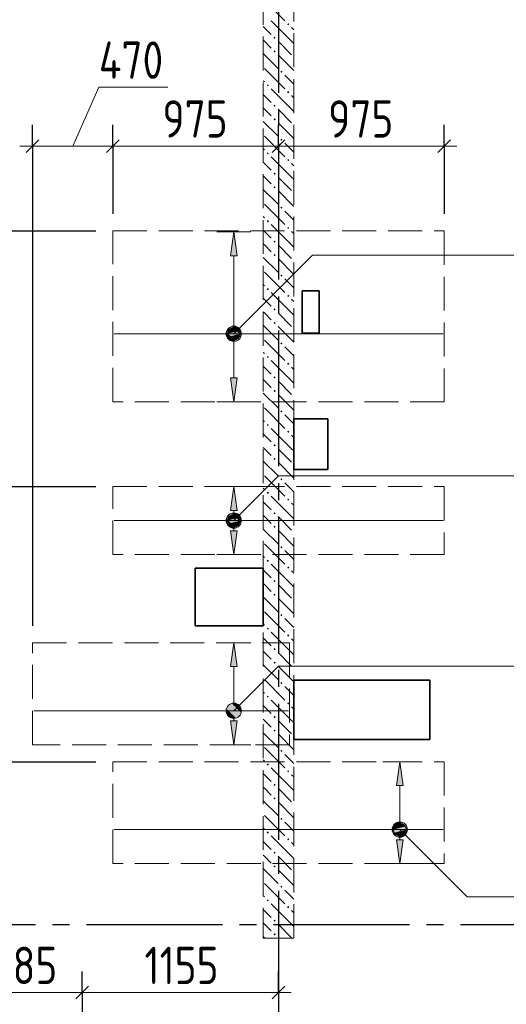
# Model space of a CAD drawing. Header units: millimetres. Extents: x 0 to 64958, y 0 to 42000.
# Tile 27 of 33: x 33317 to 36180, y 28331 to 34130. Entities that reach past the tile are written whole.
import ezdxf

# ---------------------------------------------------------------- set-up
doc = ezdxf.new("R2010")
doc.units = ezdxf.units.MM
doc.linetypes.add('______2', pattern=[270, 200, -70])
doc.linetypes.add('______5', pattern=[1100, 800, -100, 100, -100])
for name, color, linetype, lineweight in [('Standard', 7, 'Continuous', 25), ('ДОП Верх по Х', 7, 'Continuous', 25), ('Оси', 40, '______5', 18), ('Позиционная метка номер позиции', 7, 'Continuous', 13), ('Примечания', 7, 'Continuous', 25)]:
    doc.layers.add(name, color=color, linetype=linetype, lineweight=lineweight)
doc.layers.add('ЖБ Перекрытие верхний уровень', color=7, linetype='Continuous', lineweight=25, true_color=0xe0e0ff)
doc.layers.add('ЖБ Стена верхний уровень', color=7, linetype='Continuous', lineweight=25, true_color=0x006e00)
doc.styles.add('GOST 2.304-81', font='txt')

msp = doc.modelspace()

# ---------------------------------------------------------------- hatches: boundary and pattern name
at = {"layer": 'ДОП Верх по Х', "linetype": 'Continuous', "lineweight": 13, "transparency": 33554687}
for points in [[(34596.9, 32740), (34576.9, 32880), (34556.9, 32740)], [(34544.7, 32298.7), (34609.2, 32298.7), (34595.7, 32312.2)], [(34544.7, 32298.7), (34595.7, 32312.2), (34558.2, 32312.2)], [(34558.2, 32312.2), (34595.7, 32312.2), (34576.9, 32317.5)], [(34539.4, 32280), (34614.4, 32280), (34609.2, 32298.7)], [(34539.4, 32280), (34609.2, 32298.7), (34544.7, 32298.7)], [(34544.7, 32261.2), (34614.4, 32280), (34539.4, 32280)], [(34544.7, 32261.2), (34609.2, 32261.2), (34614.4, 32280)], [(34558.2, 32247.8), (34609.2, 32261.2), (34544.7, 32261.2)], [(34558.2, 32247.8), (34595.7, 32247.8), (34609.2, 32261.2)], [(34595.7, 32247.8), (34558.2, 32247.8), (34576.9, 32242.5)], [(34596.9, 31240), (34576.9, 31380), (34556.9, 31240)], [(34539.4, 31180), (34614.4, 31180), (34609.2, 31198.7)], [(34539.4, 31180), (34609.2, 31198.7), (34544.7, 31198.7)], [(34544.7, 31198.7), (34609.2, 31198.7), (34595.7, 31212.2)], [(34544.7, 31198.7), (34595.7, 31212.2), (34558.2, 31212.2)], [(34558.2, 31212.2), (34595.7, 31212.2), (34576.9, 31217.5)], [(34544.7, 31161.2), (34614.4, 31180), (34539.4, 31180)], [(34544.7, 31161.2), (34609.2, 31161.2), (34614.4, 31180)], [(34558.2, 31147.8), (34609.2, 31161.2), (34544.7, 31161.2)], [(34558.2, 31147.8), (34595.7, 31147.8), (34609.2, 31161.2)], [(34595.7, 31147.8), (34558.2, 31147.8), (34576.9, 31142.5)], [(34596.9, 30320), (34576.9, 30460), (34556.9, 30320)], [(35573.7, 29620), (35553.7, 29760), (35533.7, 29620)], [(35516.2, 29360), (35591.2, 29360), (35585.9, 29378.7)], [(35516.2, 29360), (35585.9, 29378.7), (35521.5, 29378.7)], [(35521.5, 29341.2), (35591.2, 29360), (35516.2, 29360)], [(35521.5, 29378.7), (35585.9, 29378.7), (35572.4, 29392.2)], [(35521.5, 29378.7), (35572.4, 29392.2), (35535, 29392.2)], [(35521.5, 29341.2), (35585.9, 29341.2), (35591.2, 29360)], [(35535, 29392.2), (35572.4, 29392.2), (35553.7, 29397.5)], [(35535, 29327.7), (35585.9, 29341.2), (35521.5, 29341.2)], [(35535, 29327.7), (35572.4, 29327.7), (35585.9, 29341.2)], [(35572.4, 29327.7), (35535, 29327.7), (35553.7, 29322.5)]]:
    msp.add_hatch(color=7, dxfattribs=at).paths.add_polyline_path(points)
for points in [[(34596.9, 32020), (34576.9, 31880), (34556.9, 32020)], [(34596.9, 31120), (34576.9, 30980), (34556.9, 31120)], [(34596.9, 30000), (34576.9, 29860), (34556.9, 30000)], [(35573.7, 29300), (35553.7, 29160), (35533.7, 29300)]]:
    msp.add_hatch(color=7, dxfattribs=at).paths.add_polyline_path(points, flags=16)
at = {"layer": 'ЖБ Стена верхний уровень', "linetype": 'Continuous', "lineweight": 18, "transparency": 33554687}
for points in [[(34890.5, 34103.1), (34896.9, 34109.6), (34903.4, 34103.1), (34896.9, 34096.6)], [(34810.4, 34023.1), (34816.9, 34029.6), (34823.4, 34023.1), (34816.9, 34016.6)], [(34810.4, 33943.1), (34816.9, 33949.6), (34823.4, 33943.1), (34816.9, 33936.6)], [(34850.5, 33823.1), (34857, 33829.6), (34863.5, 33823.1), (34857, 33816.6)], [(34770.5, 33743.1), (34777, 33749.6), (34783.4, 33743.1), (34777, 33736.6)], [(34890.5, 33703.1), (34896.9, 33709.6), (34903.4, 33703.1), (34896.9, 33696.6)], [(34810.4, 33623.1), (34816.9, 33629.6), (34823.4, 33623.1), (34816.9, 33616.6)], [(34810.4, 33543.1), (34816.9, 33549.6), (34823.4, 33543.1), (34816.9, 33536.6)], [(34850.5, 33423.1), (34857, 33429.6), (34863.5, 33423.1), (34857, 33416.6)], [(34770.5, 33343.1), (34777, 33349.6), (34783.4, 33343.1), (34777, 33336.6)], [(34890.5, 33303.1), (34896.9, 33309.6), (34903.4, 33303.1), (34896.9, 33296.6)], [(34810.4, 33223.1), (34816.9, 33229.6), (34823.4, 33223.1), (34816.9, 33216.6)], [(34810.4, 33143.1), (34816.9, 33149.6), (34823.4, 33143.1), (34816.9, 33136.6)], [(34850.5, 33023.1), (34857, 33029.6), (34863.5, 33023.1), (34857, 33016.6)], [(34770.5, 32943.1), (34777, 32949.6), (34783.4, 32943.1), (34777, 32936.6)], [(34890.5, 32903.1), (34896.9, 32909.6), (34903.4, 32903.1), (34896.9, 32896.6)], [(34810.4, 32823.1), (34816.9, 32829.6), (34823.4, 32823.1), (34816.9, 32816.6)], [(34810.4, 32743.1), (34816.9, 32749.6), (34823.4, 32743.1), (34816.9, 32736.6)], [(34850.5, 32623.1), (34857, 32629.6), (34863.5, 32623.1), (34857, 32616.6)], [(34770.5, 32543.1), (34777, 32549.6), (34783.4, 32543.1), (34777, 32536.6)], [(34890.5, 32503.1), (34896.9, 32509.6), (34903.4, 32503.1), (34896.9, 32496.6)], [(34810.4, 32423.1), (34816.9, 32429.6), (34823.4, 32423.1), (34816.9, 32416.6)], [(34810.4, 32343.1), (34816.9, 32349.6), (34823.4, 32343.1), (34816.9, 32336.6)], [(34850.5, 32223.1), (34857, 32229.6), (34863.5, 32223.1), (34857, 32216.6)], [(34770.5, 32143.1), (34777, 32149.6), (34783.4, 32143.1), (34777, 32136.6)], [(34890.5, 32103.1), (34896.9, 32109.6), (34903.4, 32103.1), (34896.9, 32096.6)], [(34810.4, 32023.1), (34816.9, 32029.6), (34823.4, 32023.1), (34816.9, 32016.6)], [(34810.4, 31943.1), (34816.9, 31949.6), (34823.4, 31943.1), (34816.9, 31936.6)], [(34850.5, 31823.1), (34857, 31829.6), (34863.5, 31823.1), (34857, 31816.6)], [(34770.5, 31743.1), (34777, 31749.6), (34783.4, 31743.1), (34777, 31736.6)], [(34890.5, 31703.1), (34896.9, 31709.6), (34903.4, 31703.1), (34896.9, 31696.6)], [(34810.4, 31623.1), (34816.9, 31629.6), (34823.4, 31623.1), (34816.9, 31616.6)], [(34810.4, 31543.1), (34816.9, 31549.6), (34823.4, 31543.1), (34816.9, 31536.6)], [(34850.5, 31423.1), (34857, 31429.6), (34863.5, 31423.1), (34857, 31416.6)], [(34770.5, 31343.1), (34777, 31349.6), (34783.4, 31343.1), (34777, 31336.6)], [(34890.5, 31303.1), (34896.9, 31309.6), (34903.4, 31303.1), (34896.9, 31296.6)], [(34810.4, 31223.1), (34816.9, 31229.6), (34823.4, 31223.1), (34816.9, 31216.6)], [(34810.4, 31143.1), (34816.9, 31149.6), (34823.4, 31143.1), (34816.9, 31136.6)], [(34850.5, 31023.1), (34857, 31029.6), (34863.5, 31023.1), (34857, 31016.6)], [(34770.5, 30943.1), (34777, 30949.6), (34783.4, 30943.1), (34777, 30936.6)], [(34890.5, 30903.1), (34896.9, 30909.6), (34903.4, 30903.1), (34896.9, 30896.6)], [(34810.4, 30823.1), (34816.9, 30829.6), (34823.4, 30823.1), (34816.9, 30816.6)], [(34810.4, 30743.1), (34816.9, 30749.6), (34823.4, 30743.1), (34816.9, 30736.6)], [(34850.5, 30623.1), (34857, 30629.6), (34863.5, 30623.1), (34857, 30616.6)], [(34770.5, 30543.1), (34777, 30549.6), (34783.4, 30543.1), (34777, 30536.6)], [(34890.5, 30503.1), (34896.9, 30509.6), (34903.4, 30503.1), (34896.9, 30496.6)], [(34810.4, 30423.1), (34816.9, 30429.6), (34823.4, 30423.1), (34816.9, 30416.6)], [(34810.4, 30343.1), (34816.9, 30349.6), (34823.4, 30343.1), (34816.9, 30336.6)], [(34850.5, 30223.1), (34857, 30229.6), (34863.5, 30223.1), (34857, 30216.6)], [(34770.5, 30143.1), (34777, 30149.6), (34783.4, 30143.1), (34777, 30136.6)], [(34890.5, 30103.1), (34896.9, 30109.6), (34903.4, 30103.1), (34896.9, 30096.6)], [(34810.4, 30023.1), (34816.9, 30029.6), (34823.4, 30023.1), (34816.9, 30016.6)], [(34810.4, 29943.1), (34816.9, 29949.6), (34823.4, 29943.1), (34816.9, 29936.6)], [(34850.5, 29823.1), (34857, 29829.6), (34863.5, 29823.1), (34857, 29816.6)], [(34770.5, 29743.1), (34777, 29749.6), (34783.4, 29743.1), (34777, 29736.6)], [(34890.5, 29703.1), (34896.9, 29709.6), (34903.4, 29703.1), (34896.9, 29696.6)], [(34810.4, 29623.1), (34816.9, 29629.6), (34823.4, 29623.1), (34816.9, 29616.6)], [(34810.4, 29543.1), (34816.9, 29549.6), (34823.4, 29543.1), (34816.9, 29536.6)], [(34850.5, 29423.1), (34857, 29429.6), (34863.5, 29423.1), (34857, 29416.6)], [(34770.5, 29343.1), (34777, 29349.6), (34783.4, 29343.1), (34777, 29336.6)], [(34890.5, 29303.1), (34896.9, 29309.6), (34903.4, 29303.1), (34896.9, 29296.6)], [(34810.4, 29223.1), (34816.9, 29229.6), (34823.4, 29223.1), (34816.9, 29216.6)], [(34810.4, 29143.1), (34816.9, 29149.6), (34823.4, 29143.1), (34816.9, 29136.6)], [(34850.5, 29023.1), (34857, 29029.6), (34863.5, 29023.1), (34857, 29016.6)], [(34770.5, 28943.1), (34777, 28949.6), (34783.4, 28943.1), (34777, 28936.6)], [(34890.5, 28903.1), (34896.9, 28909.6), (34903.4, 28903.1), (34896.9, 28896.6)], [(34810.4, 28823.1), (34816.9, 28829.6), (34823.4, 28823.1), (34816.9, 28816.6)], [(34810.4, 28743.1), (34816.9, 28749.6), (34823.4, 28743.1), (34816.9, 28736.6)]]:
    msp.add_hatch(color=7, dxfattribs=at).paths.add_polyline_path(points, flags=16)
at = {"layer": 'Позиционная метка номер позиции', "linetype": 'Continuous', "lineweight": 13, "transparency": 33554687}
for points in [[(34533.6, 32291.5), (34608.7, 32248.2), (34545.1, 32311.8)], [(34545.1, 32311.8), (34620.2, 32268.5), (34565.5, 32323.3)], [(34545.1, 32311.8), (34608.7, 32248.2), (34620.2, 32268.5)], [(34565.5, 32323.3), (34620.2, 32268.5), (34620.2, 32291.5)], [(34565.5, 32323.3), (34620.2, 32291.5), (34588.4, 32323.3)], [(34588.4, 32323.3), (34620.2, 32291.5), (34608.7, 32311.8)], [(34533.6, 32268.5), (34588.4, 32236.7), (34533.6, 32291.5)], [(34533.6, 32291.5), (34588.4, 32236.7), (34608.7, 32248.2)], [(34565.5, 32236.7), (34533.6, 32268.5), (34545.1, 32248.2)], [(34533.6, 32268.5), (34565.5, 32236.7), (34588.4, 32236.7)], [(34533.6, 31191.5), (34608.7, 31148.2), (34545.1, 31211.8)], [(34545.1, 31211.8), (34620.2, 31168.5), (34565.5, 31223.3)], [(34545.1, 31211.8), (34608.7, 31148.2), (34620.2, 31168.5)], [(34565.5, 31223.3), (34620.2, 31168.5), (34620.2, 31191.5)], [(34565.5, 31223.3), (34620.2, 31191.5), (34588.4, 31223.3)], [(34588.4, 31223.3), (34620.2, 31191.5), (34608.7, 31211.8)], [(34533.6, 31168.5), (34588.4, 31136.7), (34533.6, 31191.5)], [(34533.6, 31191.5), (34588.4, 31136.7), (34608.7, 31148.2)], [(34565.5, 31136.7), (34533.6, 31168.5), (34545.1, 31148.2)], [(34533.6, 31168.5), (34565.5, 31136.7), (34588.4, 31136.7)], [(34545.1, 30091.8), (34620.2, 30048.5), (34565.5, 30103.3)], [(34565.5, 30103.3), (34620.2, 30048.5), (34620.2, 30071.5)], [(34565.5, 30103.3), (34620.2, 30071.5), (34588.4, 30103.3)], [(34588.4, 30103.3), (34620.2, 30071.5), (34608.7, 30091.8)], [(34533.6, 30071.5), (34608.7, 30028.2), (34545.1, 30091.8)], [(34533.6, 30048.5), (34588.4, 30016.7), (34533.6, 30071.5)], [(34533.6, 30071.5), (34588.4, 30016.7), (34608.7, 30028.2)], [(34565.5, 30016.7), (34533.6, 30048.5), (34545.1, 30028.2)], [(34533.6, 30048.5), (34565.5, 30016.7), (34588.4, 30016.7)], [(34545.1, 30091.8), (34608.7, 30028.2), (34620.2, 30048.5)], [(35510.4, 29371.5), (35542.2, 29403.3), (35521.9, 29391.8)], [(35542.2, 29403.3), (35510.4, 29371.5), (35510.4, 29348.5)], [(35542.2, 29403.3), (35510.4, 29348.5), (35565.2, 29403.3)], [(35565.2, 29403.3), (35510.4, 29348.5), (35521.9, 29328.2)], [(35565.2, 29403.3), (35521.9, 29328.2), (35585.5, 29391.8)], [(35585.5, 29391.8), (35521.9, 29328.2), (35542.2, 29316.7)], [(35585.5, 29391.8), (35542.2, 29316.7), (35597, 29371.5)], [(35597, 29371.5), (35542.2, 29316.7), (35565.2, 29316.7)], [(35597, 29371.5), (35565.2, 29316.7), (35597, 29348.5)], [(35597, 29348.5), (35565.2, 29316.7), (35585.5, 29328.2)]]:
    msp.add_hatch(color=7, dxfattribs=at).paths.add_polyline_path(points)

# ---------------------------------------------------------------- linework, layer by layer
at = {"layer": 'Standard', "color": 7, "linetype": 'Continuous', "lineweight": 13, "transparency": 33554687}
for p, q in [((33629, 33385.4), (33782.6, 33731.7)), ((33782.6, 33731.7), (34189.2, 33731.7)), ((33393, 33385.4), (33318, 33385.4)), ((33865, 33385.4), (33393, 33385.4)), ((34840, 33385.4), (33865, 33385.4)), ((35815, 33385.4), (34840, 33385.4)), ((35815, 33385.4), (35890, 33385.4)), ((33685, 28400), (33000, 28400)), ((34840, 28400), (33685, 28400)), ((34840, 28400), (34915, 28400))]:
    msp.add_line(p, q, dxfattribs=at)
at = {"layer": 'Standard', "color": 251, "linetype": 'Continuous', "lineweight": -3, "true_color": 0x656565, "transparency": 33554687}
for p, q in [((33393, 33385.4), (33393, 33510.4)), ((33865, 33385.4), (33865, 33510.4)), ((34840, 33385.4), (34840, 33510.4)), ((35815, 33385.4), (35815, 33510.4)), ((33393, 33385.4), (33393, 33260.4)), ((33393, 33385.4), (33393, 30560)), ((33865, 33385.4), (33865, 33260.4)), ((33865, 33385.4), (33865, 32986.2)), ((34840, 33385.4), (34840, 33260.4)), ((34840, 33385.4), (34840, 33245.4)), ((35815, 33385.4), (35815, 33260.4)), ((35815, 33385.4), (35815, 32986.2)), ((32893, 32886.2), (33765, 32886.2)), ((32893, 31380), (33765, 31380)), ((32893, 29760), (33765, 29760)), ((33685, 28400), (33685, 28525)), ((34840, 28400), (34840, 28525)), ((33685, 28400), (33685, 28275)), ((33685, 28400), (33685, 27910)), ((34840, 28400), (34840, 28275)), ((34840, 28400), (34840, 27910))]:
    msp.add_line(p, q, dxfattribs=at)
at = {"layer": 'Standard', "color": 7, "linetype": 'Continuous', "lineweight": 25, "transparency": 33554687}
for p, q in [((33430.5, 33422.9), (33355.5, 33347.9)), ((33902.5, 33422.9), (33827.5, 33347.9)), ((34877.5, 33422.9), (34802.5, 33347.9)), ((35852.5, 33422.9), (35777.5, 33347.9)), ((33722.5, 28437.5), (33647.5, 28362.5)), ((34877.5, 28437.5), (34802.5, 28362.5))]:
    msp.add_line(p, q, dxfattribs=at)
at = {"layer": 'ДОП Верх по Х', "color": 251, "linetype": 'Continuous', "lineweight": 13, "true_color": 0x494949, "transparency": 33554687}
for p, q in [((34576.9, 32880), (34476.9, 32880)), ((34576.9, 32880), (34556.9, 32740)), ((34596.9, 32740), (34576.9, 32880)), ((34576.9, 32880), (34676.9, 32880)), ((34576.9, 32880), (34576.9, 32880)), ((34556.9, 32740), (34596.9, 32740)), ((34576.9, 32310), (34576.9, 32740)), ((34539.4, 32280), (34539.4, 32280)), ((34576.9, 32020), (34576.9, 32250)), ((34614.4, 32280), (34614.4, 32280)), ((34576.9, 31880), (34556.9, 32020)), ((34556.9, 32020), (34596.9, 32020)), ((34596.9, 32020), (34576.9, 31880)), ((34576.9, 31880), (34476.9, 31880)), ((34576.9, 31880), (34676.9, 31880)), ((34576.9, 31880), (34576.9, 31880)), ((34576.9, 31380), (34476.9, 31380)), ((34576.9, 31380), (34556.9, 31240)), ((34596.9, 31240), (34576.9, 31380)), ((34576.9, 31380), (34676.9, 31380)), ((34576.9, 31380), (34576.9, 31380)), ((34556.9, 31240), (34596.9, 31240)), ((34576.9, 31210), (34576.9, 31240)), ((34539.4, 31180), (34539.4, 31180)), ((34576.9, 31120), (34576.9, 31150)), ((34614.4, 31180), (34614.4, 31180)), ((34576.9, 30980), (34556.9, 31120)), ((34556.9, 31120), (34596.9, 31120)), ((34596.9, 31120), (34576.9, 30980)), ((34576.9, 30980), (34476.9, 30980)), ((34576.9, 30980), (34676.9, 30980)), ((34576.9, 30980), (34576.9, 30980)), ((34576.9, 30460), (34476.9, 30460)), ((34576.9, 30460), (34556.9, 30320)), ((34596.9, 30320), (34576.9, 30460)), ((34576.9, 30460), (34676.9, 30460)), ((34576.9, 30460), (34576.9, 30460)), ((34556.9, 30320), (34596.9, 30320)), ((34576.9, 30090), (34576.9, 30320)), ((34539.4, 30060), (34539.4, 30060)), ((34614.4, 30060), (34614.4, 30060)), ((34576.9, 29860), (34556.9, 30000)), ((34556.9, 30000), (34596.9, 30000)), ((34576.9, 30000), (34576.9, 30030)), ((34596.9, 30000), (34576.9, 29860)), ((34576.9, 29860), (34476.9, 29860)), ((34576.9, 29860), (34676.9, 29860)), ((34576.9, 29860), (34576.9, 29860)), ((35553.7, 29760), (35453.7, 29760)), ((35553.7, 29760), (35533.7, 29620)), ((35573.7, 29620), (35553.7, 29760)), ((35553.7, 29760), (35653.7, 29760)), ((35553.7, 29760), (35553.7, 29760)), ((35533.7, 29620), (35573.7, 29620)), ((35553.7, 29390), (35553.7, 29620)), ((35516.2, 29360), (35516.2, 29360)), ((35591.2, 29360), (35591.2, 29360)), ((35553.7, 29160), (35533.7, 29300)), ((35533.7, 29300), (35573.7, 29300)), ((35553.7, 29300), (35553.7, 29330)), ((35573.7, 29300), (35553.7, 29160)), ((35553.7, 29160), (35453.7, 29160)), ((35553.7, 29160), (35653.7, 29160)), ((35553.7, 29160), (35553.7, 29160))]:
    msp.add_line(p, q, dxfattribs=at)
at = {"layer": 'ДОП Верх по Х', "color": 7, "linetype": 'Continuous', "lineweight": 18, "transparency": 33554687}
for p, q in [((33872, 32280), (35808, 32280)), ((33872, 31180), (35808, 31180)), ((33400, 30060), (34898, 30060)), ((33872, 29360), (35808, 29360))]:
    msp.add_line(p, q, dxfattribs=at)
at = {"layer": 'ДОП Верх по Х', "color": 251, "linetype": 'Continuous', "lineweight": 13, "true_color": 0x494949, "transparency": 33554687}
for centre in [(34576.9, 32280), (34576.9, 31180), (35553.7, 29360)]:
    msp.add_circle(centre, 37.5, dxfattribs=at)
at = {"layer": 'ЖБ Перекрытие верхний уровень', "color": 7, "linetype": 'Continuous', "lineweight": 35, "transparency": 33554687}
for p, q in [((35080, 32533.2), (34980, 32533.2)), ((34980, 32533.2), (34980, 32283.2)), ((35080, 32283.2), (35080, 32533.2)), ((34980, 32283.2), (35080, 32283.2)), ((35130, 31780), (34930, 31780)), ((34930, 31780), (34930, 31480)), ((35130, 31480), (35130, 31780)), ((34930, 31480), (35130, 31480)), ((34750, 30900), (34350, 30900)), ((34350, 30900), (34350, 30560)), ((34750, 30560), (34750, 30900)), ((34350, 30560), (34750, 30560)), ((35730, 30240), (34930, 30240)), ((34930, 30240), (34930, 29890)), ((35730, 29890), (35730, 30240)), ((34930, 29890), (35730, 29890))]:
    msp.add_line(p, q, dxfattribs=at)
at = {"layer": 'ЖБ Стена верхний уровень', "color": 251, "linetype": '______2', "lineweight": 13, "true_color": 0x656565, "transparency": 33554687}
for p, q in [((34750, 34300), (34750, 28720)), ((34930, 28720), (34930, 34300)), ((34750, 28720), (34930, 28720))]:
    msp.add_line(p, q, dxfattribs=at)
at = {"layer": 'ЖБ Стена верхний уровень', "color": 9, "linetype": 'Continuous', "lineweight": 18, "true_color": 0xc7c7c7, "transparency": 33554687}
for p, q in [((34757, 34243.1), (34877, 34123.1)), ((34916.9, 34003.1), (34796.9, 34123.1)), ((34750, 34090.1), (34796.9, 34043.1)), ((34916.9, 34083.1), (34930, 34070.1)), ((34757, 34003.1), (34750, 34010.1)), ((34796.9, 33963.1), (34757, 34003.1)), ((34837, 34003.1), (34916.9, 33923.1)), ((34916.9, 34003.1), (34930, 33990.1)), ((34750, 33930.1), (34837, 33843.1)), ((34837, 33923.1), (34930, 33830.1)), ((34757, 33843.1), (34877, 33723.1)), ((34750, 33770.1), (34757, 33763.1)), ((34930, 33750.1), (34877, 33803.1)), ((34916.9, 33603.1), (34796.9, 33723.1)), ((34750, 33690.1), (34796.9, 33643.1)), ((34916.9, 33683.1), (34930, 33670.1)), ((34757, 33603.1), (34750, 33610.1)), ((34796.9, 33563.1), (34757, 33603.1)), ((34837, 33603.1), (34916.9, 33523.1)), ((34916.9, 33603.1), (34930, 33590.1)), ((34750, 33530.1), (34837, 33443.1)), ((34837, 33523.1), (34930, 33430.1)), ((34757, 33443.1), (34877, 33323.1)), ((34930, 33350.1), (34877, 33403.1)), ((34750, 33370.1), (34757, 33363.1)), ((34750, 33290.1), (34796.9, 33243.1)), ((34916.9, 33203.1), (34796.9, 33323.1)), ((34916.9, 33283.1), (34930, 33270.1)), ((34757, 33203.1), (34750, 33210.1)), ((34796.9, 33163.1), (34757, 33203.1)), ((34837, 33203.1), (34916.9, 33123.1)), ((34916.9, 33203.1), (34930, 33190.1)), ((34750, 33130.1), (34837, 33043.1)), ((34837, 33123.1), (34930, 33030.1)), ((34757, 33043.1), (34877, 32923.1)), ((34930, 32950.1), (34877, 33003.1)), ((34750, 32970.1), (34757, 32963.1)), ((34750, 32890.1), (34796.9, 32843.1)), ((34916.9, 32803.1), (34796.9, 32923.1)), ((34916.9, 32883.1), (34930, 32870.1)), ((34757, 32803.1), (34750, 32810.1)), ((34796.9, 32763.1), (34757, 32803.1)), ((34837, 32803.1), (34916.9, 32723.1)), ((34916.9, 32803.1), (34930, 32790.1)), ((34750, 32730.1), (34837, 32643.1)), ((34837, 32723.1), (34930, 32630.1)), ((34757, 32643.1), (34877, 32523.1)), ((34930, 32550.1), (34877, 32603.1)), ((34750, 32570.1), (34757, 32563.1)), ((34750, 32490.1), (34796.9, 32443.1)), ((34916.9, 32403.1), (34796.9, 32523.1)), ((34916.9, 32483.1), (34930, 32470.1)), ((34757, 32403.1), (34750, 32410.1)), ((34796.9, 32363.1), (34757, 32403.1)), ((34837, 32403.1), (34916.9, 32323.1)), ((34916.9, 32403.1), (34930, 32390.1)), ((34750, 32330.1), (34837, 32243.1)), ((34837, 32323.1), (34930, 32230.1)), ((34757, 32243.1), (34877, 32123.1)), ((34930, 32150.1), (34877, 32203.1)), ((34750, 32170.1), (34757, 32163.1)), ((34750, 32090.1), (34796.9, 32043.1)), ((34916.9, 32003.1), (34796.9, 32123.1)), ((34916.9, 32083.1), (34930, 32070.1)), ((34757, 32003.1), (34750, 32010.1)), ((34796.9, 31963.1), (34757, 32003.1)), ((34837, 32003.1), (34916.9, 31923.1)), ((34916.9, 32003.1), (34930, 31990.1)), ((34750, 31930.1), (34837, 31843.1)), ((34837, 31923.1), (34930, 31830.1)), ((34757, 31843.1), (34877, 31723.1)), ((34930, 31750.1), (34877, 31803.1)), ((34750, 31770.1), (34757, 31763.1)), ((34916.9, 31603.1), (34796.9, 31723.1)), ((34750, 31690.1), (34796.9, 31643.1)), ((34916.9, 31683.1), (34930, 31670.1)), ((34757, 31603.1), (34750, 31610.1)), ((34796.9, 31563.1), (34757, 31603.1)), ((34837, 31603.1), (34916.9, 31523.1)), ((34916.9, 31603.1), (34930, 31590.1)), ((34750, 31530.1), (34837, 31443.1)), ((34837, 31523.1), (34930, 31430.1)), ((34757, 31443.1), (34877, 31323.1)), ((34930, 31350.1), (34877, 31403.1)), ((34750, 31370.1), (34757, 31363.1)), ((34916.9, 31203.1), (34796.9, 31323.1)), ((34750, 31290.1), (34796.9, 31243.1)), ((34916.9, 31283.1), (34930, 31270.1)), ((34757, 31203.1), (34750, 31210.1)), ((34796.9, 31163.1), (34757, 31203.1)), ((34837, 31203.1), (34916.9, 31123.1)), ((34916.9, 31203.1), (34930, 31190.1)), ((34750, 31130.1), (34837, 31043.1)), ((34837, 31123.1), (34930, 31030.1)), ((34757, 31043.1), (34877, 30923.1)), ((34750, 30970.1), (34757, 30963.1)), ((34930, 30950.1), (34877, 31003.1)), ((34916.9, 30803.1), (34796.9, 30923.1)), ((34750, 30890.1), (34796.9, 30843.1)), ((34916.9, 30883.1), (34930, 30870.1)), ((34757, 30803.1), (34750, 30810.1)), ((34796.9, 30763.1), (34757, 30803.1)), ((34837, 30803.1), (34916.9, 30723.1)), ((34916.9, 30803.1), (34930, 30790.1)), ((34750, 30730.1), (34837, 30643.1)), ((34837, 30723.1), (34930, 30630.1)), ((34757, 30643.1), (34877, 30523.1)), ((34750, 30570.1), (34757, 30563.1)), ((34930, 30550.1), (34877, 30603.1)), ((34916.9, 30403.1), (34796.9, 30523.1)), ((34750, 30490.1), (34796.9, 30443.1)), ((34916.9, 30483.1), (34930, 30470.1)), ((34757, 30403.1), (34750, 30410.1)), ((34796.9, 30363.1), (34757, 30403.1)), ((34837, 30403.1), (34916.9, 30323.1)), ((34916.9, 30403.1), (34930, 30390.1)), ((34750, 30330.1), (34837, 30243.1)), ((34837, 30323.1), (34930, 30230.1)), ((34757, 30243.1), (34877, 30123.1)), ((34750, 30170.1), (34757, 30163.1)), ((34930, 30150.1), (34877, 30203.1)), ((34916.9, 30003.1), (34796.9, 30123.1)), ((34750, 30090.1), (34796.9, 30043.1)), ((34916.9, 30083.1), (34930, 30070.1)), ((34757, 30003.1), (34750, 30010.1)), ((34796.9, 29963.1), (34757, 30003.1)), ((34837, 30003.1), (34916.9, 29923.1)), ((34916.9, 30003.1), (34930, 29990.1)), ((34750, 29930.1), (34837, 29843.1)), ((34837, 29923.1), (34930, 29830.1)), ((34757, 29843.1), (34877, 29723.1)), ((34750, 29770.1), (34757, 29763.1)), ((34930, 29750.1), (34877, 29803.1)), ((34916.9, 29603.1), (34796.9, 29723.1)), ((34750, 29690.1), (34796.9, 29643.1)), ((34916.9, 29683.1), (34930, 29670.1)), ((34757, 29603.1), (34750, 29610.1)), ((34796.9, 29563.1), (34757, 29603.1)), ((34837, 29603.1), (34916.9, 29523.1)), ((34916.9, 29603.1), (34930, 29590.1)), ((34750, 29530.1), (34837, 29443.1)), ((34837, 29523.1), (34930, 29430.1)), ((34757, 29443.1), (34877, 29323.1)), ((34930, 29350.1), (34877, 29403.1)), ((34750, 29370.1), (34757, 29363.1)), ((34750, 29290.1), (34796.9, 29243.1)), ((34916.9, 29203.1), (34796.9, 29323.1)), ((34916.9, 29283.1), (34930, 29270.1)), ((34757, 29203.1), (34750, 29210.1)), ((34796.9, 29163.1), (34757, 29203.1)), ((34837, 29203.1), (34916.9, 29123.1)), ((34916.9, 29203.1), (34930, 29190.1)), ((34750, 29130.1), (34837, 29043.1)), ((34837, 29123.1), (34930, 29030.1)), ((34757, 29043.1), (34877, 28923.1)), ((34930, 28950.1), (34877, 29003.1)), ((34750, 28970.1), (34757, 28963.1)), ((34750, 28890.1), (34796.9, 28843.1)), ((34916.9, 28803.1), (34796.9, 28923.1)), ((34916.9, 28883.1), (34930, 28870.1)), ((34757, 28803.1), (34750, 28810.1)), ((34796.9, 28763.1), (34757, 28803.1)), ((34837, 28803.1), (34916.9, 28723.1)), ((34916.9, 28803.1), (34930, 28790.1)), ((34750, 28730.1), (34760.1, 28720)), ((34837, 28723.1), (34840.1, 28720))]:
    msp.add_line(p, q, dxfattribs=at)
at = {"layer": 'Оси', "color": 8, "linetype": '______5', "lineweight": -3, "transparency": 33554687}
for p, q in [((34840, 38900), (34840, 15270)), ((49910, 28800), (4600, 28800))]:
    msp.add_line(p, q, dxfattribs=at)
at = {"layer": 'Позиционная метка номер позиции', "color": 7, "linetype": 'Continuous', "lineweight": 13, "transparency": 33554687}
for p, q in [((34545.1, 32311.8), (34545.1, 32311.8)), ((34608.7, 32311.8), (34608.7, 32311.8)), ((34545.1, 32248.2), (34545.1, 32248.2)), ((34608.7, 32248.2), (34608.7, 32248.2)), ((34545.1, 31211.8), (34545.1, 31211.8)), ((34608.7, 31211.8), (34608.7, 31211.8)), ((34545.1, 31148.2), (34545.1, 31148.2)), ((34608.7, 31148.2), (34608.7, 31148.2)), ((34545.1, 30091.8), (34545.1, 30091.8)), ((34608.7, 30091.8), (34608.7, 30091.8)), ((34545.1, 30028.2), (34545.1, 30028.2)), ((34608.7, 30028.2), (34608.7, 30028.2)), ((35521.9, 29391.8), (35521.9, 29391.8)), ((35585.5, 29391.8), (35585.5, 29391.8)), ((35521.9, 29328.2), (35521.9, 29328.2)), ((35585.5, 29328.2), (35585.5, 29328.2))]:
    msp.add_line(p, q, dxfattribs=at)
for points in [[(34576.9, 32280), (35040, 32743.1), (38449.7, 32743.1)], [(34576.9, 31180), (34840, 31443.1), (38449.7, 31443.1)], [(34576.9, 30060), (34840, 30323.1), (38449.7, 30323.1)], [(35553.7, 29360), (35949.7, 28964), (38449.7, 28964)]]:
    msp.add_lwpolyline(points, dxfattribs=at)
for centre in [(34576.9, 32280), (34576.9, 31180), (34576.9, 30060), (35553.7, 29360)]:
    msp.add_circle(centre, 45, dxfattribs=at)
at = {"layer": 'Примечания', "color": 7, "linetype": '______2', "lineweight": 18, "transparency": 33554687}
for p, q in [((33865, 31880), (33865, 32886.2)), ((33865, 32886.2), (35815, 32886.2)), ((35815, 32886.2), (35815, 31880)), ((35815, 31880), (33865, 31880)), ((33865, 30980), (33865, 31380)), ((33865, 31380), (35815, 31380)), ((35815, 31380), (35815, 30980)), ((35815, 30980), (33865, 30980)), ((33393, 29860), (33393, 30460)), ((33393, 30460), (34905, 30460)), ((34905, 30460), (34905, 29860)), ((34905, 29860), (33393, 29860)), ((33865, 29160), (33865, 29760)), ((33865, 29760), (35815, 29760)), ((35815, 29760), (35815, 29160)), ((35815, 29160), (33865, 29160))]:
    msp.add_line(p, q, dxfattribs=at)

# ---------------------------------------------------------------- texts
at = {"layer": 'Standard', "color": 7, "linetype": 'Continuous', "lineweight": 25, "transparency": 33554687, "char_height": 220, "attachment_point": 7, "style": 'GOST 2.304-81'}
for s, insert, width in [('470', (33782.6, 33781.7), 531.96), ('975', (34157.1, 33435.4), 516.39), ('975', (35132.1, 33435.4), 516.396), ('685', (33147.1, 28450), 516.396), ('1155', (34051.4, 28450), 547.701)]:
    msp.add_mtext(s, dxfattribs=dict(at, insert=insert, width=width))

doc.saveas('drawing.dxf')
